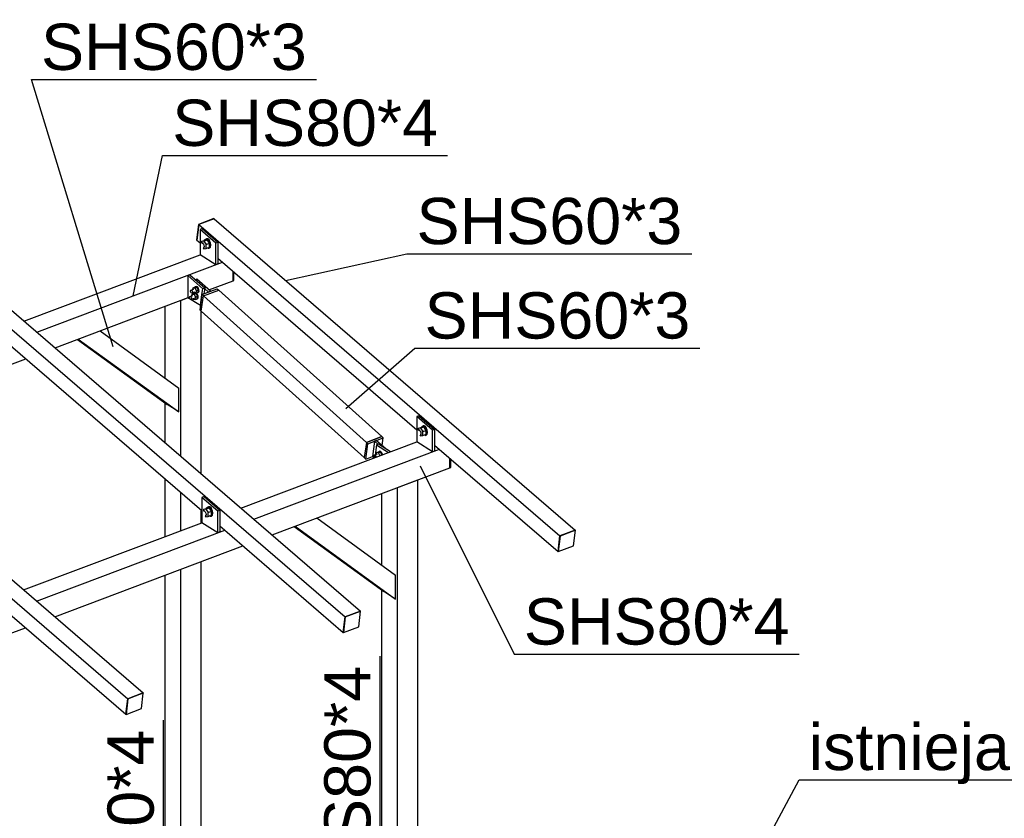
# Model space of a CAD drawing. Header units: millimetres. Extents: x 75 to 96588, y 16 to 10023.
# Tile 18 of 25: x 51911 to 54961, y 7551 to 10023. Entities that reach past the tile are written whole.
import ezdxf

# ---------------------------------------------------------------- set-up
doc = ezdxf.new("R2010")
doc.units = ezdxf.units.MM
doc.styles.add('Arial', font='ARIAL.TTF', dxfattribs={"height": 0.2})

# ---------------------------------------------------------------- blocks, each defined once
blk = doc.blocks.new('Part-32803 - 30207')
at = {"color": 7}
for p, q in [((51126.7, 8884.8), (51120.9, 8836.7)), ((51174.2, 8902.7), (51126.7, 8884.8)), ((51126.7, 8884.8), (52245.8, 7920.9)), ((51174.2, 8902.7), (52293.3, 7938.8)), ((51120.9, 8836.7), (51131, 8828.1)), ((51186.2, 8780.6), (51802.4, 8249.8)), ((51857.5, 8202.3), (52240, 7872.8)), ((52293.3, 7938.8), (52245.8, 7920.9)), ((52240, 7872.8), (52245.8, 7920.9))]:
    blk.add_line(p, q, dxfattribs=at)
blk = doc.blocks.new('Part-32790 - 30207')
at = {"color": 7}
for p, q in [((52512.9, 9406.7), (52465.4, 9388.8)), ((52512.9, 9406.7), (53632, 8442.8)), ((52465.4, 9388.8), (52459.6, 9340.8)), ((52465.4, 9388.8), (53584.5, 8424.9)), ((52459.6, 9340.8), (52469.7, 9332.1)), ((52524.9, 9284.6), (53141.1, 8753.8)), ((53196.2, 8706.3), (53578.7, 8376.9)), ((53578.7, 8376.9), (53584.5, 8424.9)), ((53632, 8442.8), (53584.5, 8424.9))]:
    blk.add_line(p, q, dxfattribs=at)
blk = doc.blocks.new('Part-32806 - 30207')
at = {"color": 7}
for p, q in [((53243.8, 8665.4), (53243.8, 8635.7)), ((53246.1, 8636.6), (53246.1, 8663.3)), ((53243.8, 8635.7), (53246.1, 8636.6))]:
    blk.add_line(p, q, dxfattribs=at)
blk = doc.blocks.new('Part-32819 - 30207')
at = {"color": 7}
for p, q in [((53010.4, 8718), (53003.7, 8670.7)), ((53016.7, 8720.4), (53010.4, 8718)), ((53010.4, 8718), (53020.9, 8708.6)), ((53016.7, 8720.4), (53044.9, 8695.1)), ((53003.7, 8670.7), (53008.7, 8666.3))]:
    blk.add_line(p, q, dxfattribs=at)
blk = doc.blocks.new('Part-93341 - 30207')
at = {"color": 7}
for p, q in [((52482, 8546.6), (52475.7, 8544.2)), ((52475.7, 8544.2), (52475.7, 8465.7)), ((52524.5, 8501.9), (52475.7, 8544.2)), ((52482, 8546.6), (52530.9, 8504.3)), ((52530.9, 8504.3), (52524.5, 8501.9)), ((52524.5, 8434.7), (52524.5, 8501.9)), ((52530.9, 8504.3), (52530.9, 8437.1)), ((52524.5, 8434.7), (52475.7, 8465.7)), ((52530.9, 8437.1), (52524.5, 8434.7))]:
    blk.add_line(p, q, dxfattribs=at)
blk = doc.blocks.new('Bolt-93351 - 30207')
at = {"color": 7}
for p, q in [((52474.1, 9336.5), (52484.4, 9340.4)), ((52481.4, 9337.9), (52474.1, 9336.5)), ((52474.1, 9336.5), (52474.1, 9331.6)), ((52475, 9331.9), (52479, 9333.4)), ((52481.4, 9337.9), (52491.7, 9341.8)), ((52481.4, 9337.9), (52488.8, 9327.2)), ((52483.5, 9340.1), (52483.8, 9341.3)), ((52483.8, 9341.3), (52487.2, 9343.9)), ((52491.7, 9341.8), (52484.4, 9340.4)), ((52487.2, 9343.9), (52489.5, 9344.8)), ((52487.2, 9343.9), (52491.7, 9342.8)), ((52489.5, 9344.8), (52490, 9345.6)), ((52489.5, 9344.8), (52494.1, 9343.7)), ((52490, 9345.6), (52491.9, 9346.2)), ((52491.7, 9342.8), (52496.3, 9338.1)), ((52499.1, 9331.1), (52491.7, 9341.8)), ((52491.9, 9346.2), (52494.1, 9345.4)), ((52494.1, 9345.4), (52496.3, 9343.4)), ((52498.7, 9339), (52494.1, 9343.7)), ((52496.3, 9343.4), (52498.2, 9340.4)), ((52496.3, 9338.1), (52499.7, 9331.2)), ((52498.2, 9340.4), (52498.8, 9338.9)), ((52502, 9332.1), (52498.7, 9339)), ((52475, 9331.9), (52477.5, 9331.3)), ((52477.5, 9331.3), (52479.9, 9328.8)), ((52479.5, 9316.6), (52481.4, 9313.7)), ((52479.9, 9328.8), (52481.7, 9325.1)), ((52481.7, 9318.2), (52479.9, 9316.7)), ((52479.9, 9316.7), (52483.9, 9318.2)), ((52481.4, 9313.7), (52488.8, 9315.1)), ((52481.7, 9325.1), (52482.4, 9321.2)), ((52482.4, 9321.2), (52481.7, 9318.2)), ((52488.8, 9327.2), (52499.1, 9331.1)), ((52488.8, 9315.1), (52488.8, 9327.2)), ((52488.8, 9315.1), (52499.1, 9319)), ((52496.3, 9315.5), (52492.3, 9316.5)), ((52494.1, 9315.8), (52493.7, 9316.1)), ((52496.3, 9315), (52494.1, 9315.8)), ((52499.7, 9318.1), (52496.3, 9315.5)), ((52496.3, 9315.5), (52498.7, 9316.4)), ((52498.2, 9315.6), (52496.3, 9315)), ((52498.8, 9316.4), (52498.2, 9315.6)), ((52498.7, 9316.4), (52502, 9319)), ((52499.1, 9319), (52499.1, 9331.1)), ((52499.7, 9331.2), (52500.9, 9323.9)), ((52500.9, 9323.9), (52499.7, 9318.1)), ((52503.3, 9324.8), (52502, 9332.1)), ((52502, 9319), (52503.3, 9324.8))]:
    blk.add_line(p, q, dxfattribs=at)
blk = doc.blocks.new('Part-33911 - 30207')
at = {"color": 7}
for p, q in [((52159.9, 9059.7), (52403.9, 8882.8)), ((52089.6, 9033.2), (52367.3, 8832)), ((52092.6, 9034.4), (52403.9, 8808.7)), ((52403.9, 8808.7), (52403.9, 8882.8)), ((52403.9, 8808.7), (52367.3, 8832))]:
    blk.add_line(p, q, dxfattribs=at)
blk = doc.blocks.new('Part-32791 - 30207')
at = {"color": 7}
for p, q in [((53081.4, 8574.5), (53144.8, 8598.4)), ((53081.4, 6414.4), (53081.4, 8574.5)), ((53144.8, 6438.3), (53144.8, 8598.4)), ((53032.6, 8334.4), (53032.6, 8556.2)), ((53032.6, 6445.4), (53032.6, 8257.1)), ((53081.4, 6414.4), (53032.6, 6445.4)), ((53144.8, 6438.3), (53081.4, 6414.4))]:
    blk.add_line(p, q, dxfattribs=at)
blk = doc.blocks.new('Part-32792 - 30207')
at = {"color": 7}
for p, q in [((52410, 9153.9), (52433.3, 9162.6)), ((52410, 8671.7), (52410, 9153.9)), ((52361.2, 8913.7), (52361.2, 9135.5)), ((52473.4, 8617.1), (52473.4, 9120.6)), ((52361.2, 8713.8), (52361.2, 8836.4)), ((52361.2, 8422.5), (52361.2, 8601.9)), ((52410, 8440.9), (52410, 8559.9)), ((52473.4, 8464.8), (52473.4, 8505.3)), ((52473.4, 6863.2), (52473.4, 8345.6)), ((52361.2, 6870.3), (52361.2, 8303.4)), ((52410, 6839.3), (52410, 8321.8)), ((52410, 6839.3), (52361.2, 6870.3)), ((52473.4, 6863.2), (52410, 6839.3))]:
    blk.add_line(p, q, dxfattribs=at)
blk = doc.blocks.new('Part-32795 - 30207')
at = {"color": 7}
for p, q in [((52596.4, 8511.1), (53141.1, 8716.2)), ((52636.3, 8476.8), (53211.4, 8693.3)), ((53243.8, 8635.7), (53243.8, 8665.4)), ((52692.7, 8428.2), (53243.8, 8635.7)), ((51923.1, 8257.6), (52475.7, 8465.7)), ((51963, 8223.3), (52546, 8442.8)), ((52019.4, 8174.7), (52602.4, 8394.2)), ((51257.7, 8007.1), (51802.4, 8212.2)), ((51297.6, 7972.8), (51872.7, 8189.3)), ((51354, 7924.2), (51929, 8140.7)), ((51143.3, 7964), (51167.4, 7973.1)), ((51143.3, 7964), (51192.2, 7933.1)), ((51192.2, 7933.1), (51207.3, 7938.8)), ((51192.2, 7863.3), (51192.2, 7933.1)), ((51192.2, 7863.3), (51263.7, 7890.2))]:
    blk.add_line(p, q, dxfattribs=at)
blk = doc.blocks.new('Part-32796 - 30207')
at = {"color": 7}
for p, q in [((51924.2, 9090.1), (52469.7, 9295.5)), ((51964.1, 9055.8), (52539.1, 9272.3)), ((52572.4, 9215), (52572.4, 9243.6)), ((52497.2, 9186.7), (52572.4, 9215)), ((52020.5, 9007.2), (52433.3, 9162.6)), ((51250.9, 8836.6), (51804.3, 9045)), ((51290.8, 8802.3), (51873.7, 9021.8)), ((51347.2, 8753.7), (51930.1, 8973.2)), ((50585.5, 8586.1), (51131, 8791.5)), ((50625.4, 8551.8), (51200.4, 8768.3)), ((50707, 8512.7), (51256.8, 8719.7)), ((50471.9, 8543.3), (50495.2, 8552.1)), ((50471.9, 8543.3), (50520.8, 8512.4)), ((50520.8, 8512.4), (50535, 8517.8)), ((50520.8, 8442.6), (50520.8, 8512.4)), ((50520.8, 8442.6), (50591.4, 8469.2))]:
    blk.add_line(p, q, dxfattribs=at)
blk = doc.blocks.new('Part-32797 - 30207')
at = {"color": 7}
for p, q in [((52480.1, 9167.8), (52527.6, 9185.7)), ((52527.6, 9185.7), (53032.5, 8732.5)), ((52473.4, 9120.5), (52480.1, 9167.8)), ((52985, 8714.6), (52480.1, 9167.8)), ((52978.3, 8667.3), (52473.4, 9120.5)), ((53032.5, 8732.5), (52985, 8714.6)), ((52985, 8714.6), (52978.3, 8667.3))]:
    blk.add_line(p, q, dxfattribs=at)
blk = doc.blocks.new('Part-32804 - 30207')
at = {"color": 7}
for p, q in [((51847.5, 9156.2), (51800, 9138.3)), ((51847.5, 9156.2), (52966.6, 8192.3)), ((51800, 9138.3), (51794.2, 9090.2)), ((51800, 9138.3), (52919.1, 8174.4)), ((51794.2, 9090.2), (51804.3, 9081.6)), ((51859.5, 9034.1), (52475.7, 8503.3)), ((52530.9, 8455.8), (52913.3, 8126.3)), ((52913.3, 8126.3), (52919.1, 8174.4)), ((52966.6, 8192.3), (52919.1, 8174.4))]:
    blk.add_line(p, q, dxfattribs=at)
blk = doc.blocks.new('Part-32805 - 30207')
at = {"color": 7}
for p, q in [((52572.4, 9243.6), (52572.4, 9215)), ((52572.4, 9215), (52574.8, 9215.9)), ((52574.8, 9215.9), (52574.8, 9241.6))]:
    blk.add_line(p, q, dxfattribs=at)
blk = doc.blocks.new('Part-32809 - 30207')
at = {"color": 7}
for p, q in [((52512.3, 9407.2), (52464.8, 9389.3)), ((52512.9, 9406.7), (52465.4, 9388.8)), ((52512.3, 9407.2), (52512.9, 9406.7)), ((52464.8, 9389.3), (52459, 9341.3)), ((52459.6, 9340.8), (52465.4, 9388.8)), ((52464.8, 9389.3), (52465.4, 9388.8)), ((52459, 9341.3), (52459.6, 9340.8))]:
    blk.add_line(p, q, dxfattribs=at)
blk = doc.blocks.new('Part-32813 - 30207')
at = {"color": 7}
for p, q in [((53578.7, 8376.9), (53584.5, 8424.9)), ((53585.1, 8424.4), (53579.3, 8376.3)), ((53584.5, 8424.9), (53632, 8442.8)), ((53584.5, 8424.9), (53585.1, 8424.4)), ((53632.6, 8442.3), (53585.1, 8424.4)), ((53626.8, 8394.2), (53632.6, 8442.3)), ((53632, 8442.8), (53632.6, 8442.3)), ((53579.3, 8376.3), (53626.8, 8394.2)), ((53578.7, 8376.9), (53579.3, 8376.3))]:
    blk.add_line(p, q, dxfattribs=at)
blk = doc.blocks.new('Part-32814 - 30207')
at = {"color": 7}
for p, q in [((52913.3, 8126.3), (52919.1, 8174.4)), ((52919.1, 8174.4), (52966.6, 8192.3)), ((52919.1, 8174.4), (52919.7, 8173.9)), ((52967.2, 8191.8), (52919.7, 8173.9)), ((52961.5, 8143.7), (52967.2, 8191.8)), ((52966.6, 8192.3), (52967.2, 8191.8)), ((52919.7, 8173.9), (52913.9, 8125.8)), ((52913.9, 8125.8), (52961.5, 8143.7)), ((52913.3, 8126.3), (52913.9, 8125.8))]:
    blk.add_line(p, q, dxfattribs=at)
blk = doc.blocks.new('Part-32815 - 30207')
at = {"color": 7}
for p, q in [((52245.8, 7920.9), (52293.3, 7938.8)), ((52293.9, 7938.3), (52246.4, 7920.4)), ((52288.1, 7890.2), (52293.9, 7938.3)), ((52293.3, 7938.8), (52293.9, 7938.3)), ((52240, 7872.8), (52245.8, 7920.9)), ((52246.4, 7920.4), (52240.6, 7872.3)), ((52245.8, 7920.9), (52246.4, 7920.4)), ((52240, 7872.8), (52240.6, 7872.3)), ((52240.6, 7872.3), (52288.1, 7890.2))]:
    blk.add_line(p, q, dxfattribs=at)
blk = doc.blocks.new('Part-32818 - 30207')
at = {"color": 7}
for p, q in [((53016.3, 8706.8), (53010.7, 8667.1)), ((53022.7, 8709.2), (53016.3, 8706.8)), ((53016.3, 8706.8), (53053.6, 8683.2)), ((53059.9, 8685.6), (53022.7, 8709.2))]:
    blk.add_line(p, q, dxfattribs=at)
blk = doc.blocks.new('Bolt-32820 - 30207')
at = {"color": 7}
for p, q in [((53008.7, 8673.7), (53009.4, 8675.3)), ((53008.8, 8671.4), (53008.7, 8673.7)), ((53009.7, 8669), (53008.8, 8671.4)), ((53009.4, 8675.3), (53018.9, 8678.9)), ((53009.4, 8675.3), (53010.7, 8675.8)), ((53011, 8667.2), (53009.7, 8669)), ((53010.7, 8675.8), (53012.2, 8675)), ((53012.2, 8675), (53013.7, 8673.1)), ((53013.7, 8673.1), (53014.6, 8670.7)), ((53014.6, 8670.7), (53014.7, 8668.6)), ((53016.6, 8683.1), (53015.9, 8677.8)), ((53016.6, 8683.1), (53023, 8685.5)), ((53022.3, 8682.4), (53016.6, 8683.1)), ((53022.3, 8682.4), (53028.6, 8684.7)), ((53026.8, 8673.9), (53022.3, 8682.4)), ((53022.8, 8685.4), (53022.9, 8685.6)), ((53022.9, 8685.6), (53025.5, 8686.5)), ((53022.9, 8685.6), (53024.5, 8686.2)), ((53028.6, 8684.7), (53023, 8685.5)), ((53027.1, 8687.1), (53024.5, 8686.2)), ((53025.5, 8686.5), (53028.6, 8684.9)), ((53026.7, 8673.1), (53026.8, 8673.9)), ((53026.8, 8673.9), (53033.2, 8676.3)), ((53030.2, 8685.5), (53027.1, 8687.1)), ((53028.6, 8684.9), (53031.5, 8681.1)), ((53033.2, 8676.3), (53028.6, 8684.7)), ((53033.1, 8681.7), (53030.2, 8685.5)), ((53031.5, 8681.1), (53033.3, 8676.3)), ((53034.9, 8676.9), (53033.1, 8681.7)), ((53033.1, 8675.5), (53033.2, 8676.3)), ((53033.3, 8676.3), (53033.3, 8675.6)), ((53034.9, 8676.2), (53034.9, 8676.9))]:
    blk.add_line(p, q, dxfattribs=at)
blk = doc.blocks.new('Part-32821 - 30207')
at = {"color": 7}
for p, q in [((52985, 8714.6), (53032.5, 8732.5)), ((52989.8, 8710.3), (53037.3, 8728.2)), ((53032.5, 8732.5), (53037.3, 8728.2)), ((53034, 8704.9), (53037.3, 8728.2)), ((52985, 8714.6), (52978.3, 8667.3)), ((52983.1, 8663), (52989.8, 8710.3)), ((52989.8, 8710.3), (52985, 8714.6)), ((52978.3, 8667.3), (52983.1, 8663)), ((52983.1, 8663), (53003.7, 8670.7))]:
    blk.add_line(p, q, dxfattribs=at)
blk = doc.blocks.new('Part-32823 - 30207')
at = {"color": 7}
for p, q in [((52438.5, 9233.6), (52432.2, 9231.2)), ((52432.2, 9231.2), (52432.2, 9163.4)), ((52477.8, 9190.2), (52432.2, 9231.2)), ((52438.5, 9233.6), (52484.1, 9192.6)), ((52475.2, 9172.1), (52477.8, 9190.2)), ((52484.1, 9192.6), (52477.8, 9190.2)), ((52484.1, 9192.6), (52481.6, 9174.5)), ((52432.2, 9163.4), (52470.6, 9139)), ((52470.6, 9139), (52475.2, 9172.1))]:
    blk.add_line(p, q, dxfattribs=at)
blk = doc.blocks.new('Part-32824 - 30207')
at = {"color": 7}
for p, q in [((52460.2, 9220), (52455.6, 9218.2)), ((52502.2, 9182.2), (52460.2, 9220)), ((52495.9, 9179.9), (52483.8, 9190.6)), ((52502.2, 9182.2), (52495.9, 9179.9))]:
    blk.add_line(p, q, dxfattribs=at)
blk = doc.blocks.new('Part-32825 - 30207')
at = {"color": 7}
for p, q in [((52475.3, 9172.1), (52522.8, 9190)), ((52480.1, 9167.8), (52527.6, 9185.7)), ((52522.8, 9190), (52527.6, 9185.7)), ((52475.3, 9172.1), (52468.6, 9124.8)), ((52473.4, 9120.5), (52480.1, 9167.8)), ((52480.1, 9167.8), (52475.3, 9172.1)), ((52468.6, 9124.8), (52473.4, 9120.5))]:
    blk.add_line(p, q, dxfattribs=at)
blk = doc.blocks.new('Bolt-32826 - 30207')
at = {"color": 7}
for p, q in [((52440.1, 9184.1), (52440.8, 9185.7)), ((52440.3, 9181.7), (52440.1, 9184.1)), ((52441.2, 9179.3), (52440.3, 9181.7)), ((52440.8, 9185.7), (52450.3, 9189.3)), ((52440.8, 9185.7), (52442.1, 9186.1)), ((52442.1, 9186.1), (52443.7, 9185.3)), ((52443.7, 9185.3), (52445.1, 9183.4)), ((52445.1, 9183.4), (52446, 9181)), ((52446, 9181), (52446.1, 9178.7)), ((52447.4, 9188.1), (52448.1, 9193.4)), ((52448.1, 9193.4), (52454.4, 9195.8)), ((52448.1, 9193.4), (52453.7, 9192.7)), ((52453.7, 9192.7), (52460.1, 9195.1)), ((52453.7, 9192.7), (52458.3, 9184.2)), ((52454.2, 9195.7), (52454.3, 9195.9)), ((52454.3, 9195.9), (52456.9, 9196.9)), ((52454.3, 9195.9), (52455.9, 9196.5)), ((52460.1, 9195.1), (52454.4, 9195.8)), ((52458.5, 9197.5), (52455.9, 9196.5)), ((52456.9, 9196.9), (52460.1, 9195.2)), ((52457.2, 9176.5), (52458.3, 9184.2)), ((52458.3, 9184.2), (52464.6, 9186.6)), ((52461.7, 9195.8), (52458.5, 9197.5)), ((52460.1, 9195.2), (52462.9, 9191.5)), ((52464.6, 9186.6), (52460.1, 9195.1)), ((52464.5, 9192.1), (52461.7, 9195.8)), ((52462.9, 9191.5), (52464.7, 9186.6)), ((52463.5, 9178.9), (52464.6, 9186.6)), ((52465, 9181.9), (52463.6, 9178.7)), ((52466.3, 9187.2), (52464.5, 9192.1)), ((52464.7, 9186.6), (52465, 9181.9)), ((52465.2, 9179.3), (52466.6, 9182.5)), ((52466.6, 9182.5), (52466.3, 9187.2)), ((52480, 9202.1), (52480.9, 9202)), ((52480.4, 9201.8), (52480.9, 9202)), ((52480.9, 9202), (52481.5, 9200.8)), ((52437.4, 9164.4), (52438.1, 9166)), ((52437.5, 9162), (52437.4, 9164.4)), ((52438.4, 9159.6), (52437.5, 9162)), ((52438.1, 9166), (52447.6, 9169.6)), ((52438.1, 9166), (52439.4, 9166.4)), ((52439.8, 9157.7), (52438.4, 9159.6)), ((52439.4, 9166.4), (52440.9, 9165.6)), ((52441.4, 9156.9), (52439.8, 9157.7)), ((52440.9, 9165.6), (52442.4, 9163.7)), ((52442.6, 9177.4), (52441.2, 9179.3)), ((52442.7, 9157.4), (52441.4, 9156.9)), ((52442.4, 9163.7), (52443.3, 9161.3)), ((52444.2, 9176.6), (52442.6, 9177.4)), ((52442.7, 9157.4), (52452.2, 9161)), ((52443.4, 9159), (52442.7, 9157.4)), ((52443.3, 9161.3), (52443.4, 9159)), ((52445.5, 9177.1), (52444.2, 9176.6)), ((52444.6, 9168.4), (52445.3, 9173.7)), ((52445.3, 9173.7), (52451.7, 9176.1)), ((52445.3, 9173.7), (52451, 9173)), ((52445.5, 9177.1), (52455, 9180.6)), ((52446.1, 9178.7), (52445.5, 9177.1)), ((52448.8, 9157.5), (52447.8, 9159.3)), ((52448.8, 9157.5), (52454.4, 9156.8)), ((52451.6, 9177.2), (52450.6, 9179)), ((52451, 9173), (52457.3, 9175.4)), ((52451, 9173), (52455.5, 9164.5)), ((52451.5, 9176), (52451.6, 9176.2)), ((52451.6, 9177.2), (52457.2, 9176.5)), ((52451.6, 9176.2), (52453.6, 9177)), ((52451.6, 9176.2), (52453.2, 9176.8)), ((52457.3, 9175.4), (52451.7, 9176.1)), ((52453.2, 9176.8), (52453.5, 9177)), ((52454.4, 9156.8), (52455.5, 9164.5)), ((52454.4, 9156.8), (52460.8, 9159.2)), ((52454.9, 9176.8), (52457.3, 9175.5)), ((52455.5, 9164.5), (52461.9, 9166.9)), ((52457.2, 9176.5), (52463.5, 9178.9)), ((52457.3, 9175.5), (52460.2, 9171.8)), ((52461.9, 9166.9), (52457.3, 9175.4)), ((52458.9, 9176.1), (52457.8, 9176.7)), ((52458.1, 9158.2), (52458.3, 9158.1)), ((52460.9, 9159), (52458.3, 9158.1)), ((52461.8, 9172.4), (52458.9, 9176.1)), ((52460.2, 9171.8), (52462, 9166.9)), ((52460.8, 9159.2), (52461.9, 9166.9)), ((52460.9, 9177.9), (52461, 9177.8)), ((52462.2, 9162.3), (52460.9, 9159)), ((52460.9, 9159), (52462.4, 9159.6)), ((52463.6, 9178.7), (52461, 9177.8)), ((52463.6, 9167.5), (52461.8, 9172.4)), ((52462, 9166.9), (52462.2, 9162.3)), ((52462.4, 9159.6), (52463.8, 9162.8)), ((52463.6, 9178.7), (52465.2, 9179.3)), ((52463.8, 9162.8), (52463.6, 9167.5))]:
    blk.add_line(p, q, dxfattribs=at)
blk = doc.blocks.new('Part-33917 - 30207')
at = {"color": 7}
for p, q in [((52831.2, 8480.4), (53075.3, 8303.5)), ((52761, 8453.9), (53038.7, 8252.6)), ((52764, 8455.1), (53075.3, 8229.4)), ((53075.3, 8229.4), (53075.3, 8303.5)), ((53075.3, 8229.4), (53038.7, 8252.6))]:
    blk.add_line(p, q, dxfattribs=at)
blk = doc.blocks.new('Bolt-93342 - 30207')
at = {"color": 7}
for p, q in [((52480.1, 8506.7), (52490.4, 8510.6)), ((52487.4, 8508.1), (52497.7, 8512)), ((52489.5, 8510.2), (52489.8, 8511.5)), ((52489.8, 8511.5), (52493.2, 8514.1)), ((52497.7, 8512), (52490.4, 8510.6)), ((52493.2, 8514.1), (52495.5, 8515)), ((52493.2, 8514.1), (52497.7, 8513)), ((52495.5, 8515), (52496, 8515.8)), ((52495.5, 8515), (52500.1, 8513.9)), ((52496, 8515.8), (52497.9, 8516.4)), ((52497.7, 8513), (52502.3, 8508.3)), ((52505.1, 8501.3), (52497.7, 8512)), ((52497.9, 8516.4), (52500.1, 8515.6)), ((52500.1, 8515.6), (52502.3, 8513.6)), ((52504.7, 8509.2), (52500.1, 8513.9)), ((52502.3, 8513.6), (52504.2, 8510.6)), ((52504.2, 8510.6), (52504.8, 8509.1)), ((52487.4, 8508.1), (52480.1, 8506.7)), ((52480.1, 8506.7), (52480.1, 8501.8)), ((52481, 8502.1), (52485, 8503.6)), ((52481, 8502.1), (52483.5, 8501.5)), ((52483.5, 8501.5), (52485.9, 8499)), ((52485.5, 8486.8), (52487.4, 8483.9)), ((52485.9, 8499), (52487.7, 8495.3)), ((52485.9, 8486.9), (52489.9, 8488.4)), ((52487.7, 8488.3), (52485.9, 8486.9)), ((52487.4, 8508.1), (52494.8, 8497.4)), ((52487.4, 8483.9), (52494.8, 8485.3)), ((52487.7, 8495.3), (52488.4, 8491.4)), ((52488.4, 8491.4), (52487.7, 8488.3)), ((52494.8, 8497.4), (52505.1, 8501.3)), ((52494.8, 8485.3), (52494.8, 8497.4)), ((52494.8, 8485.3), (52505.1, 8489.2)), ((52502.3, 8485.6), (52498.3, 8486.6)), ((52500.1, 8485.9), (52499.7, 8486.3)), ((52502.3, 8485.2), (52500.1, 8485.9)), ((52502.3, 8508.3), (52505.7, 8501.4)), ((52505.7, 8488.3), (52502.3, 8485.6)), ((52502.3, 8485.6), (52504.7, 8486.5)), ((52504.2, 8485.8), (52502.3, 8485.2)), ((52504.8, 8486.6), (52504.2, 8485.8)), ((52508, 8502.3), (52504.7, 8509.2)), ((52504.7, 8486.5), (52508, 8489.2)), ((52505.1, 8489.2), (52505.1, 8501.3)), ((52505.7, 8501.4), (52506.9, 8494.1)), ((52506.9, 8494.1), (52505.7, 8488.3)), ((52509.3, 8495), (52508, 8502.3)), ((52508, 8489.2), (52509.3, 8495))]:
    blk.add_line(p, q, dxfattribs=at)
blk = doc.blocks.new('Part-93344 - 30207')
at = {"color": 7}
for p, q in [((53147.4, 8797.1), (53141.1, 8794.7)), ((53141.1, 8794.7), (53141.1, 8716.2)), ((53189.9, 8752.4), (53141.1, 8794.7)), ((53147.4, 8797.1), (53196.2, 8754.8)), ((53196.2, 8754.8), (53189.9, 8752.4)), ((53196.2, 8754.8), (53196.2, 8687.6)), ((53189.9, 8685.2), (53189.9, 8752.4)), ((53189.9, 8685.2), (53141.1, 8716.2)), ((53196.2, 8687.6), (53189.9, 8685.2))]:
    blk.add_line(p, q, dxfattribs=at)
blk = doc.blocks.new('Bolt-93345 - 30207')
at = {"color": 7}
for p, q in [((53145.5, 8757.2), (53155.8, 8761.1)), ((53152.8, 8758.6), (53145.5, 8757.2)), ((53145.5, 8757.2), (53145.5, 8752.3)), ((53146.4, 8752.6), (53150.4, 8754.1)), ((53152.8, 8758.6), (53163.1, 8762.5)), ((53152.8, 8758.6), (53160.1, 8747.9)), ((53154.9, 8760.8), (53155.2, 8762)), ((53155.2, 8762), (53158.5, 8764.6)), ((53163.1, 8762.5), (53155.8, 8761.1)), ((53158.5, 8764.6), (53160.9, 8765.5)), ((53158.5, 8764.6), (53163.1, 8763.5)), ((53160.9, 8765.5), (53161.4, 8766.3)), ((53160.9, 8765.5), (53165.5, 8764.4)), ((53161.4, 8766.3), (53163.3, 8766.9)), ((53163.1, 8763.5), (53167.7, 8758.8)), ((53170.4, 8751.8), (53163.1, 8762.5)), ((53163.3, 8766.9), (53165.5, 8766.1)), ((53165.5, 8766.1), (53167.7, 8764.1)), ((53170.1, 8759.7), (53165.5, 8764.4)), ((53167.7, 8764.1), (53169.6, 8761.1)), ((53167.7, 8758.8), (53171, 8751.9)), ((53169.6, 8761.1), (53170.1, 8759.6)), ((53173.4, 8752.8), (53170.1, 8759.7)), ((53146.4, 8752.6), (53148.9, 8752)), ((53148.9, 8752), (53151.3, 8749.5)), ((53150.9, 8737.3), (53152.8, 8734.4)), ((53151.3, 8749.5), (53153.1, 8745.8)), ((53153.1, 8738.9), (53151.3, 8737.4)), ((53151.3, 8737.4), (53155.3, 8738.9)), ((53152.8, 8734.4), (53160.1, 8735.8)), ((53153.1, 8745.8), (53153.7, 8741.9)), ((53153.7, 8741.9), (53153.1, 8738.9)), ((53160.1, 8747.9), (53170.4, 8751.8)), ((53160.1, 8735.8), (53160.1, 8747.9)), ((53160.1, 8735.8), (53170.4, 8739.7)), ((53167.7, 8736.2), (53163.7, 8737.2)), ((53165.5, 8736.5), (53165.1, 8736.8)), ((53167.7, 8735.7), (53165.5, 8736.5)), ((53171, 8738.8), (53167.7, 8736.2)), ((53167.7, 8736.2), (53170.1, 8737.1)), ((53169.6, 8736.3), (53167.7, 8735.7)), ((53170.1, 8737.1), (53169.6, 8736.3)), ((53170.1, 8737.1), (53173.4, 8739.7)), ((53170.4, 8739.7), (53170.4, 8751.8)), ((53171, 8751.9), (53172.3, 8744.6)), ((53172.3, 8744.6), (53171, 8738.8)), ((53174.6, 8745.5), (53173.4, 8752.8)), ((53173.4, 8739.7), (53174.6, 8745.5))]:
    blk.add_line(p, q, dxfattribs=at)
blk = doc.blocks.new('Part-93350 - 30207')
at = {"color": 7}
for p, q in [((52476, 9376.4), (52469.7, 9374)), ((52469.7, 9374), (52469.7, 9295.5)), ((52518.5, 9331.7), (52469.7, 9374)), ((52476, 9376.4), (52524.9, 9334.1)), ((52524.9, 9334.1), (52518.5, 9331.7)), ((52524.9, 9334.1), (52524.9, 9266.9)), ((52518.5, 9264.5), (52518.5, 9331.7)), ((52518.5, 9264.5), (52469.7, 9295.5)), ((52524.9, 9266.9), (52518.5, 9264.5))]:
    blk.add_line(p, q, dxfattribs=at)
blk = doc.blocks.new('Mark-36025 - 30207')
at = {"color": 136}
for p, q in [((52734.8, 9215.6), (53110.1, 9298.3)), ((53110.1, 9298.3), (53993.1, 9298.3))]:
    blk.add_line(p, q, dxfattribs=at)
at = {"color": 30, "style": 'Arial'}
blk.add_text('SHS60*3', height=143.26, dxfattribs=at).set_placement((53140.1, 9328.3))
blk = doc.blocks.new('Mark-36030 - 30207')
at = {"color": 136}
for p, q in [((53151.6, 8642), (53442.6, 8058.4)), ((53442.6, 8058.4), (54325.6, 8058.4))]:
    blk.add_line(p, q, dxfattribs=at)
at = {"color": 30, "style": 'Arial'}
blk.add_text('SHS80*4', height=143.26, dxfattribs=at).set_placement((53472.6, 8088.4))
blk = doc.blocks.new('Mark-36026 - 30207')
at = {"color": 136}
blk.add_line((53027.6, 7169.2), (53027.6, 8052.2), dxfattribs=at)
at = {"color": 30, "style": 'Arial'}
blk.add_text('SHS80*4', height=143.26, rotation=90.0002, dxfattribs=at).set_placement((52997.6, 7199.2))
blk = doc.blocks.new('Mark-74069 - 30207')
at = {"color": 136}
for p, q in [((52262.5, 9168.1), (52353.6, 9602.4)), ((52353.6, 9602.4), (53236.6, 9602.4))]:
    blk.add_line(p, q, dxfattribs=at)
at = {"color": 30, "style": 'Arial'}
blk.add_text('SHS80*4', height=143.26, dxfattribs=at).set_placement((52383.6, 9632.4))
blk = doc.blocks.new('Mark-36027 - 30207')
at = {"color": 136}
blk.add_line((52356.2, 6971.8), (52356.2, 7854.7), dxfattribs=at)
at = {"color": 30, "style": 'Arial'}
blk.add_text('SHS80*4', height=143.26, rotation=90.0002, dxfattribs=at).set_placement((52326.2, 7001.8))
blk = doc.blocks.new('Mark-36032 - 30207')
at = {"color": 136}
for p, q in [((52921.5, 8819.2), (53135.1, 9005.9)), ((53135.1, 9005.9), (54018, 9005.9))]:
    blk.add_line(p, q, dxfattribs=at)
at = {"color": 30, "style": 'Arial'}
blk.add_text('SHS60*3', height=143.26, dxfattribs=at).set_placement((53165.1, 9035.9))
blk = doc.blocks.new('Mark-36256 - 30207')
at = {"color": 136}
for p, q in [((52200.1, 9010.2), (51947.1, 9837.6)), ((51947.1, 9837.6), (52830.1, 9837.6))]:
    blk.add_line(p, q, dxfattribs=at)
at = {"color": 30, "style": 'Arial'}
blk.add_text('SHS60*3', height=143.26, dxfattribs=at).set_placement((51977.1, 9867.6))
blk = doc.blocks.new('Text-73372 - 30207')
at = {"color": 136}
for p, q in [((53765.1, 6621.9), (54325.4, 7669.9)), ((54325.4, 7669.9), (56787.1, 7669.9))]:
    blk.add_line(p, q, dxfattribs=at)
at = {"color": 30, "style": 'Arial'}
blk.add_text('istniejace kraty pomostowe', height=143.262, dxfattribs=at).set_placement((54355.4, 7699.9))

msp = doc.modelspace()

# ---------------------------------------------------------------- block references
for name in ['Mark-36256 - 30207', 'Mark-74069 - 30207', 'Mark-36025 - 30207', 'Part-32809 - 30207', 'Part-32790 - 30207', 'Part-93350 - 30207', 'Bolt-93351 - 30207', 'Part-32796 - 30207', 'Part-32805 - 30207', 'Part-32823 - 30207', 'Part-32824 - 30207', 'Bolt-32826 - 30207', 'Part-32825 - 30207', 'Part-32797 - 30207', 'Mark-36032 - 30207', 'Part-32804 - 30207', 'Part-32792 - 30207', 'Part-33911 - 30207', 'Part-32803 - 30207', 'Part-93344 - 30207', 'Bolt-93345 - 30207', 'Part-32821 - 30207', 'Part-32795 - 30207', 'Part-32819 - 30207', 'Part-32818 - 30207', 'Bolt-32820 - 30207', 'Part-32806 - 30207', 'Mark-36030 - 30207', 'Part-32791 - 30207', 'Part-93341 - 30207', 'Bolt-93342 - 30207', 'Part-33917 - 30207', 'Part-32813 - 30207', 'Part-32814 - 30207', 'Mark-36026 - 30207', 'Part-32815 - 30207', 'Mark-36027 - 30207', 'Text-73372 - 30207']:
    msp.add_blockref(name, (0, 0))

doc.saveas('drawing.dxf')
